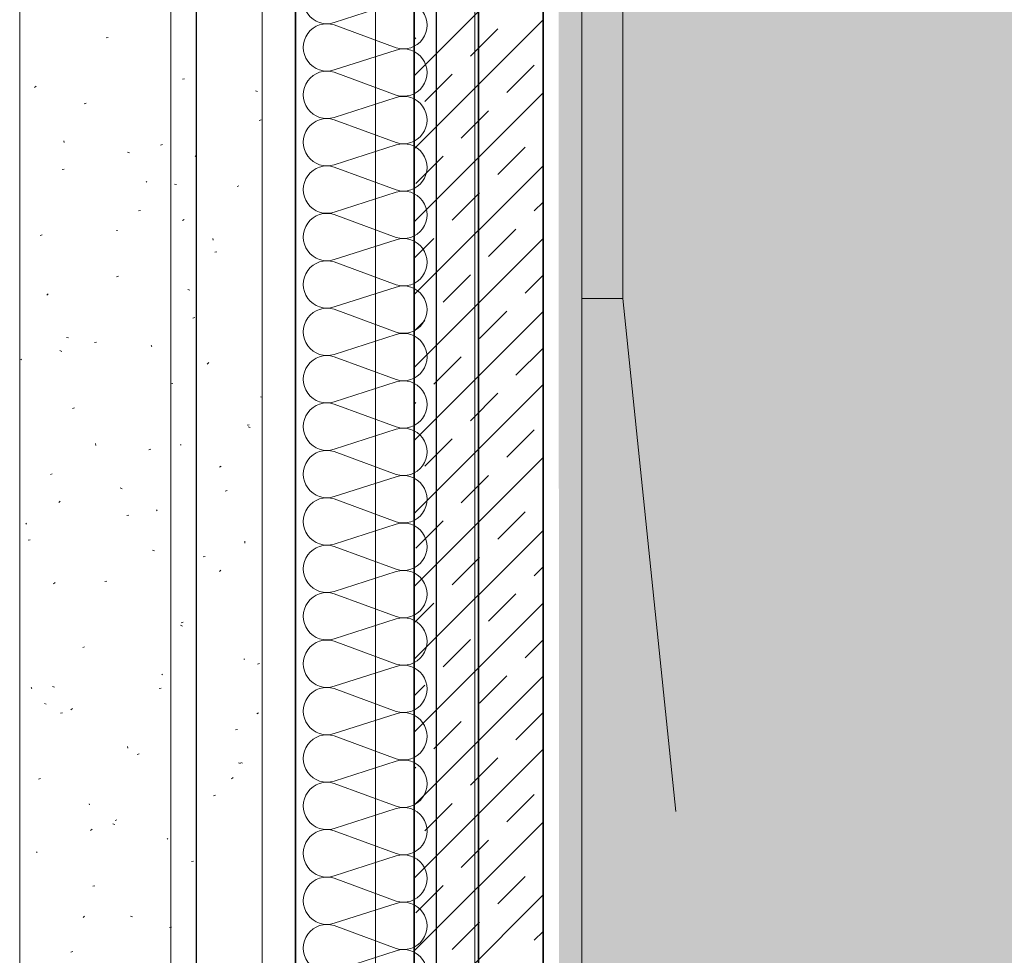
# Model space of a CAD drawing. Extents: x -740 to 300, y 62 to 1112.
# Tile 128 of 187: x -16 to 22, y 647 to 683. Entities that reach past the tile are written whole.
import ezdxf
from ezdxf.lldxf.tags import DXFTag

# ---------------------------------------------------------------- set-up
doc = ezdxf.new("R2010")
doc.units = 0
doc.layers.get('0').update_dxf_attribs({"lineweight": 13})
for name, color, linetype, lineweight, true_color in [('30 -33 Aussenwände- 7 Fassade_ Elemente', 7, 'Continuous', 9, 0x00aacc), ('30 -34 Innenwände- 1 tragend', 7, 'Continuous', 13, 0xdd0806), ('30 -35 Decken- 1 Konstruktion-Träger- Stahlbeton', 7, 'Continuous', 13, 0x33aa00), ('30 -36 Dächer- 1 Konstruktion', 7, 'Continuous', 35, 0x6666cc), ('30 -36 Dächer- 3 Dachbeläge', 7, 'Continuous', 15, 0x9999ff), ('30 -36 Dächer- 3 Dachbeläge Gründach', 9, 'Continuous', 9, 0x808080), ('60- 61 allgemeine Ausstattung- 1 Möbel', 9, 'Continuous', 9, 0x808080), ('iwb_Layout BA_Markierung', 7, 'Continuous', 9, 0xbadcdc)]:
    doc.layers.add(name, color=color, linetype=linetype, lineweight=lineweight, true_color=true_color)
doc.layers.add('70 -71 Achsen- 1 Gebäudeachsen', color=7, linetype='STRICHPUNKT2-A06CPVBCL0', lineweight=18)
tags = doc.linetypes.add('grob-A06CPVB9L0', pattern=[14, 3, -8, 3]).pattern_tags.tags
tags[8:9] = [DXFTag(74, 4), DXFTag(75, 0), DXFTag(340, '0'), DXFTag(46, 0.0), DXFTag(50, 0.0), DXFTag(44, 0.0), DXFTag(45, 0.0)]
tags[6:7] = [DXFTag(74, 4), DXFTag(75, 0), DXFTag(340, '0'), DXFTag(46, 0.0), DXFTag(50, 0.0), DXFTag(44, 0.0), DXFTag(45, 0.0)]
tags[4:5] = [DXFTag(74, 4), DXFTag(75, 0), DXFTag(340, '0'), DXFTag(46, 0.0), DXFTag(50, 0.0), DXFTag(44, 0.0), DXFTag(45, 0.0)]
tags = doc.linetypes.add('STRICHPUNKT2-A06CPVBCL0', pattern=[12.7, 6.35, -3.175, 0, -3.175]).pattern_tags.tags
tags[10:11] = [DXFTag(74, 4), DXFTag(75, 0), DXFTag(340, '0'), DXFTag(46, 0.0), DXFTag(50, 0.0), DXFTag(44, 0.0), DXFTag(45, 0.0)]
tags[8:9] = [DXFTag(74, 4), DXFTag(75, 0), DXFTag(340, '0'), DXFTag(46, 0.0), DXFTag(50, 0.0), DXFTag(44, 0.0), DXFTag(45, 0.0)]
tags[6:7] = [DXFTag(74, 4), DXFTag(75, 0), DXFTag(340, '0'), DXFTag(46, 0.0), DXFTag(50, 0.0), DXFTag(44, 0.0), DXFTag(45, 0.0)]
tags[4:5] = [DXFTag(74, 4), DXFTag(75, 0), DXFTag(340, '0'), DXFTag(46, 0.0), DXFTag(50, 0.0), DXFTag(44, 0.0), DXFTag(45, 0.0)]

# ---------------------------------------------------------------- blocks, each defined once
blk = doc.blocks.new('Polygon-A06CPVB3L0')
at = {"color": 0, "linetype": 'ByBlock', "lineweight": -2, "ltscale": 0.13}
blk.add_solid([(4.854, 86.708), (4.686, 1083.814), (76.501, 86.518), (76.501, 1083.814)], dxfattribs=at)
blk = doc.blocks.new('Referenz-A06CPVBEL0')
at = {"layer": '30 -33 Aussenwände- 7 Fassade_ Elemente', "color": 0, "linetype": 'Continuous', "lineweight": 25, "ltscale": 0.25}
for p, q in [((-5.456, 609.912), (-5.456, 774.912)), ((0.004, 770.412), (0.004, 614.412)), ((-9.296, 614.912), (-9.296, 769.912)), ((-5.456, 769.912), (-5.456, 614.912))]:
    blk.add_line(p, q, dxfattribs=at)
at = {"layer": '30 -33 Aussenwände- 7 Fassade_ Elemente', "color": 0, "linetype": 'Continuous', "ltscale": 0.13}
for p, q in [((-10.296, 773.512), (-10.296, 611.312)), ((1.504, 614.412), (1.504, 770.412)), ((-3.956, 683.114), (-1.556, 683.886)), ((-1.556, 682.137), (-3.956, 683.024)), ((-3.956, 681.276), (-1.556, 682.047)), ((-1.556, 680.298), (-3.956, 681.186)), ((-3.956, 679.437), (-1.556, 680.208)), ((-1.556, 678.46), (-3.956, 679.347)), ((-3.956, 677.599), (-1.556, 678.37)), ((-1.556, 676.621), (-3.956, 677.509)), ((-3.956, 675.76), (-1.556, 676.531)), ((-1.556, 674.783), (-3.956, 675.67)), ((-3.956, 673.922), (-1.556, 674.693)), ((-1.556, 672.944), (-3.956, 673.832)), ((-3.956, 672.083), (-1.556, 672.854)), ((-1.556, 671.106), (-3.956, 671.993)), ((-3.956, 670.245), (-1.556, 671.016)), ((-1.556, 669.267), (-3.956, 670.155)), ((-3.956, 668.406), (-1.556, 669.177)), ((-1.556, 667.429), (-3.956, 668.316)), ((-3.956, 666.567), (-1.556, 667.339)), ((-1.556, 665.59), (-3.956, 666.477)), ((-3.956, 664.729), (-1.556, 665.5)), ((-1.556, 663.752), (-3.956, 664.639)), ((-3.956, 662.89), (-1.556, 663.662)), ((-1.556, 661.913), (-3.956, 662.8)), ((-3.956, 661.052), (-1.556, 661.823)), ((-1.556, 660.075), (-3.956, 660.962)), ((-3.956, 659.213), (-1.556, 659.985)), ((-1.556, 658.236), (-3.956, 659.123)), ((-3.956, 657.375), (-1.556, 658.146)), ((-1.556, 656.398), (-3.956, 657.285)), ((-3.956, 655.536), (-1.556, 656.308)), ((-1.556, 654.559), (-3.956, 655.446)), ((-3.956, 653.698), (-1.556, 654.469)), ((-1.556, 652.721), (-3.956, 653.608)), ((-3.956, 651.859), (-1.556, 652.631)), ((-1.556, 650.882), (-3.956, 651.769)), ((-3.956, 650.021), (-1.556, 650.792)), ((-1.556, 649.043), (-3.956, 649.931)), ((-3.956, 648.182), (-1.556, 648.953)), ((-1.556, 647.205), (-3.956, 648.092)), ((-3.956, 646.344), (-1.556, 647.115))]:
    blk.add_line(p, q, dxfattribs=at)
for centre, major_axis, end_param in [((-4.238, 683.988), (0.282, 0.874), 3.764652), ((-1.275, 683.011), (-0.282, -0.874), 3.765224), ((-4.238, 682.15), (0.282, 0.874), 3.764652), ((-1.275, 681.173), (-0.282, -0.874), 3.765224), ((-4.238, 680.311), (0.282, 0.874), 3.764652), ((-1.275, 679.334), (-0.282, -0.874), 3.765224), ((-4.238, 678.473), (0.282, 0.874), 3.764652), ((-1.275, 677.496), (-0.282, -0.874), 3.765224), ((-4.238, 676.634), (0.282, 0.874), 3.764652), ((-1.275, 675.657), (-0.282, -0.874), 3.765224), ((-4.238, 674.796), (0.282, 0.874), 3.764652), ((-1.275, 673.819), (-0.282, -0.874), 3.765224), ((-4.238, 672.957), (0.282, 0.874), 3.764652), ((-1.275, 671.98), (-0.282, -0.874), 3.765224), ((-4.238, 671.119), (0.282, 0.874), 3.764652), ((-1.275, 670.142), (-0.282, -0.874), 3.765224), ((-4.238, 669.28), (0.282, 0.874), 3.764652), ((-1.275, 668.303), (-0.282, -0.874), 3.765224), ((-4.238, 667.442), (0.282, 0.874), 3.764652), ((-1.275, 666.465), (-0.282, -0.874), 3.765224), ((-4.238, 665.603), (0.282, 0.874), 3.764652), ((-1.275, 664.626), (-0.282, -0.874), 3.765224), ((-4.238, 663.765), (0.282, 0.874), 3.764652), ((-1.275, 662.787), (-0.282, -0.874), 3.765224), ((-4.238, 661.926), (0.282, 0.874), 3.764652), ((-1.275, 660.949), (-0.282, -0.874), 3.765224), ((-4.238, 660.088), (0.282, 0.874), 3.764652), ((-1.275, 659.11), (-0.282, -0.874), 3.765224), ((-4.238, 658.249), (0.282, 0.874), 3.764652), ((-1.275, 657.272), (-0.282, -0.874), 3.765224), ((-4.238, 656.411), (0.282, 0.874), 3.764652), ((-1.275, 655.433), (-0.282, -0.874), 3.765224), ((-4.238, 654.572), (0.282, 0.874), 3.764652), ((-1.275, 653.595), (-0.282, -0.874), 3.765224), ((-4.238, 652.733), (0.282, 0.874), 3.764652), ((-1.275, 651.756), (-0.282, -0.874), 3.765224), ((-4.238, 650.895), (0.282, 0.874), 3.764652), ((-1.275, 649.918), (-0.282, -0.874), 3.765224), ((-4.238, 649.056), (0.282, 0.874), 3.764652), ((-1.275, 648.079), (-0.282, -0.874), 3.765224), ((-4.238, 647.218), (0.282, 0.874), 3.764652), ((-1.275, 646.241), (-0.282, -0.874), 3.765224)]:
    blk.add_ellipse(centre, major_axis=major_axis, ratio=1, start_param=0, end_param=end_param, dxfattribs=at)
at = {"layer": '30 -34 Innenwände- 1 tragend', "color": 0, "lineweight": 35}
for p, q in [((-0.856, 770.912), (-0.856, 613.912)), ((4.144, 770.912), (4.144, 613.912))]:
    blk.add_line(p, q, dxfattribs=at)
at = {"layer": '30 -34 Innenwände- 1 tragend', "color": 0, "linetype": 'Continuous', "lineweight": -2, "ltscale": 0.13}
for p, q in [((-0.856, 770.912), (-0.856, 613.912)), ((4.144, 770.912), (4.144, 613.912))]:
    blk.add_line(p, q, dxfattribs=at)
at = {"layer": '30 -34 Innenwände- 1 tragend', "color": 0, "lineweight": 9}
for p, q in [((-0.856, 681.048), (4.144, 686.048)), ((-0.856, 681.048), (4.144, 686.048)), ((-0.856, 678.22), (4.144, 683.22)), ((-0.856, 678.22), (4.144, 683.22)), ((-0.856, 682.462), (-0.795, 682.523)), ((-0.856, 682.462), (-0.795, 682.523)), ((1.326, 681.816), (2.387, 682.877)), ((1.326, 681.816), (2.387, 682.877)), ((2.74, 680.402), (3.801, 681.462)), ((2.74, 680.402), (3.801, 681.462)), ((-0.442, 680.048), (0.619, 681.109)), ((-0.442, 680.048), (0.619, 681.109)), ((-0.856, 675.391), (4.144, 680.391)), ((-0.856, 675.391), (4.144, 680.391)), ((0.972, 678.634), (2.033, 679.695)), ((0.972, 678.634), (2.033, 679.695)), ((-0.795, 676.866), (0.265, 677.927)), ((-0.795, 676.866), (0.265, 677.927)), ((2.387, 677.22), (3.447, 678.28)), ((2.387, 677.22), (3.447, 678.28)), ((-0.856, 672.563), (4.144, 677.563)), ((-0.856, 672.563), (4.144, 677.563)), ((0.619, 675.452), (1.679, 676.513)), ((0.619, 675.452), (1.679, 676.513)), ((3.801, 675.806), (4.144, 676.149)), ((3.801, 675.806), (4.144, 676.149)), ((2.033, 674.038), (3.094, 675.098)), ((2.033, 674.038), (3.094, 675.098)), ((-0.856, 673.977), (-0.088, 674.745)), ((-0.856, 673.977), (-0.088, 674.745)), ((-0.856, 669.734), (4.144, 674.734)), ((-0.856, 669.734), (4.144, 674.734)), ((0.265, 672.27), (1.326, 673.331)), ((0.265, 672.27), (1.326, 673.331)), ((3.447, 672.624), (4.144, 673.32)), ((3.447, 672.624), (4.144, 673.32)), ((-0.856, 666.906), (4.144, 671.906)), ((-0.856, 666.906), (4.144, 671.906)), ((1.679, 670.856), (2.74, 671.917)), ((1.679, 670.856), (2.74, 671.917)), ((-0.856, 671.149), (-0.442, 671.563)), ((-0.856, 671.149), (-0.442, 671.563)), ((3.094, 669.442), (4.144, 670.492)), ((3.094, 669.442), (4.144, 670.492)), ((-0.088, 669.088), (0.972, 670.149)), ((-0.088, 669.088), (0.972, 670.149)), ((-0.856, 664.078), (4.144, 669.078)), ((-0.856, 664.078), (4.144, 669.078)), ((-0.856, 668.32), (-0.795, 668.381)), ((-0.856, 668.32), (-0.795, 668.381)), ((1.326, 667.674), (2.387, 668.735)), ((1.326, 667.674), (2.387, 668.735)), ((2.74, 666.26), (3.801, 667.32)), ((2.74, 666.26), (3.801, 667.32)), ((-0.442, 665.906), (0.619, 666.967)), ((-0.442, 665.906), (0.619, 666.967)), ((-0.856, 661.249), (4.144, 666.249)), ((-0.856, 661.249), (4.144, 666.249)), ((0.972, 664.492), (2.033, 665.553)), ((0.972, 664.492), (2.033, 665.553)), ((2.387, 663.078), (3.447, 664.138)), ((2.387, 663.078), (3.447, 664.138)), ((-0.856, 658.421), (4.144, 663.421)), ((-0.856, 658.421), (4.144, 663.421)), ((-0.795, 662.724), (0.265, 663.785)), ((-0.795, 662.724), (0.265, 663.785)), ((0.619, 661.31), (1.679, 662.371)), ((0.619, 661.31), (1.679, 662.371)), ((3.801, 661.663), (4.144, 662.006)), ((3.801, 661.663), (4.144, 662.006)), ((2.033, 659.896), (3.094, 660.956)), ((2.033, 659.896), (3.094, 660.956)), ((-0.856, 659.835), (-0.088, 660.603)), ((-0.856, 659.835), (-0.088, 660.603)), ((-0.856, 655.592), (4.144, 660.592)), ((-0.856, 655.592), (4.144, 660.592)), ((0.265, 658.128), (1.326, 659.189)), ((0.265, 658.128), (1.326, 659.189)), ((3.447, 658.481), (4.144, 659.178)), ((3.447, 658.481), (4.144, 659.178)), ((-0.856, 652.764), (4.144, 657.764)), ((-0.856, 652.764), (4.144, 657.764)), ((1.679, 656.714), (2.74, 657.774)), ((1.679, 656.714), (2.74, 657.774)), ((-0.856, 657.006), (-0.442, 657.421)), ((-0.856, 657.006), (-0.442, 657.421)), ((3.094, 655.3), (4.144, 656.35)), ((3.094, 655.3), (4.144, 656.35)), ((-0.088, 654.946), (0.972, 656.007)), ((-0.088, 654.946), (0.972, 656.007)), ((-0.856, 649.935), (4.144, 654.935)), ((-0.856, 649.935), (4.144, 654.935)), ((-0.856, 654.178), (-0.795, 654.239)), ((-0.856, 654.178), (-0.795, 654.239)), ((1.326, 653.532), (2.387, 654.592)), ((1.326, 653.532), (2.387, 654.592)), ((2.74, 652.118), (3.801, 653.178)), ((2.74, 652.118), (3.801, 653.178)), ((-0.442, 651.764), (0.619, 652.825)), ((-0.442, 651.764), (0.619, 652.825)), ((-0.856, 647.107), (4.144, 652.107)), ((-0.856, 647.107), (4.144, 652.107)), ((0.972, 650.35), (2.033, 651.41)), ((0.972, 650.35), (2.033, 651.41)), ((2.387, 648.936), (3.447, 649.996)), ((2.387, 648.936), (3.447, 649.996)), ((-0.856, 644.279), (4.144, 649.279)), ((-0.856, 644.279), (4.144, 649.279)), ((-0.795, 648.582), (0.265, 649.643)), ((-0.795, 648.582), (0.265, 649.643)), ((0.619, 647.168), (1.679, 648.228)), ((0.619, 647.168), (1.679, 648.228)), ((3.801, 647.521), (4.144, 647.864)), ((3.801, 647.521), (4.144, 647.864))]:
    blk.add_line(p, q, dxfattribs=at)
at = {"layer": '30 -35 Decken- 1 Konstruktion-Träger- Stahlbeton', "color": 0, "linetype": 'grob-A06CPVB9L0', "lineweight": -2, "ltscale": 0.13}
for p, q in [((-2.356, 388.912), (-2.356, 770.912)), ((5.644, 388.912), (5.644, 770.912))]:
    blk.add_line(p, q, dxfattribs=at)
at = {"layer": '30 -36 Dächer- 1 Konstruktion', "color": 0, "linetype": 'Continuous', "ltscale": 0.35}
blk.add_line((1.644, 384.912), (1.644, 770.912), dxfattribs=at)
at = {"layer": '30 -36 Dächer- 1 Konstruktion', "color": 0, "lineweight": 25}
for p, q in [((1.644, 770.912), (1.644, 384.912)), ((1.644, 384.912), (1.644, 770.912)), ((1.644, 384.912), (1.644, 770.912))]:
    blk.add_line(p, q, dxfattribs=at)
at = {"layer": '30 -36 Dächer- 1 Konstruktion', "color": 0, "lineweight": 5}
for p, q in [((1.644, 770.912), (1.644, 384.912)), ((1.644, 384.912), (1.644, 770.912)), ((1.644, 384.912), (1.644, 770.912))]:
    blk.add_line(p, q, dxfattribs=at)
at = {"layer": '30 -36 Dächer- 1 Konstruktion', "color": 0, "lineweight": -2}
for p, q in [((1.644, 770.912), (1.644, 384.912)), ((1.644, 384.912), (1.644, 770.912)), ((1.644, 384.912), (1.644, 770.912))]:
    blk.add_line(p, q, dxfattribs=at)
at = {"layer": '30 -36 Dächer- 1 Konstruktion', "color": 0}
blk.add_line((1.644, 384.912), (1.644, 770.912), dxfattribs=at)
at = {"layer": '30 -36 Dächer- 3 Dachbeläge', "color": 0, "lineweight": 9}
for p, q in [((-6.756, 764.112), (-6.756, 376.512)), ((-16.156, 223.712), (-16.156, 754.512)), ((-12.8, 682.519), (-12.724, 682.538)), ((-15.522, 680.645), (-15.58, 680.591)), ((-9.836, 680.917), (-9.759, 680.936)), ((-7.006, 680.464), (-6.933, 680.435)), ((-13.656, 679.965), (-13.579, 679.984)), ((-6.871, 679.316), (-6.794, 679.335)), ((-14.437, 678.459), (-14.444, 678.53)), ((-10.691, 678.363), (-10.614, 678.382)), ((-11.969, 678.089), (-11.896, 678.06)), ((-9.293, 677.969), (-9.351, 677.916)), ((-14.511, 677.411), (-14.435, 677.43)), ((-11.229, 676.925), (-11.255, 676.955)), ((-10.148, 676.851), (-10.073, 676.828)), ((-7.726, 676.762), (-7.65, 676.781)), ((-11.546, 675.809), (-11.47, 675.828)), ((-9.782, 675.481), (-9.846, 675.436)), ((-15.366, 674.857), (-15.29, 674.876)), ((-12.397, 675.047), (-12.361, 675.045)), ((-8.654, 674.675), (-8.661, 674.745)), ((-8.581, 674.207), (-8.505, 674.227)), ((-12.401, 673.255), (-12.325, 673.274)), ((-15.052, 672.599), (-15.109, 672.546)), ((-9.631, 672.765), (-9.558, 672.735)), ((-16.156, 672.319), (-16.145, 672.322)), ((-9.437, 671.653), (-9.36, 671.672)), ((-14.342, 670.904), (-14.266, 670.881)), ((-13.257, 670.701), (-13.18, 670.72)), ((-14.594, 670.39), (-14.521, 670.36)), ((-11.025, 670.554), (-11.051, 670.584)), ((-16.09, 670.035), (-16.116, 670.064)), ((-8.823, 669.924), (-8.88, 669.87)), ((-10.292, 669.099), (-10.215, 669.118)), ((-6.812, 668.602), (-6.756, 668.585)), ((-14.112, 668.147), (-14.036, 668.166)), ((-7.327, 667.498), (-7.251, 667.517)), ((-7.293, 667.44), (-7.22, 667.41)), ((-13.202, 666.713), (-13.21, 666.784)), ((-11.147, 666.545), (-11.071, 666.564)), ((-9.929, 666.736), (-9.894, 666.733)), ((-8.336, 665.914), (-8.401, 665.868)), ((-14.967, 665.593), (-14.891, 665.612)), ((-12.256, 665.065), (-12.183, 665.035)), ((-8.182, 664.944), (-8.106, 664.963)), ((-14.581, 664.554), (-14.639, 664.5)), ((-10.821, 664.183), (-10.847, 664.213)), ((-12.002, 663.991), (-11.926, 664.01)), ((-15.886, 663.664), (-15.912, 663.693)), ((-15.822, 663.039), (-15.746, 663.058)), ((-11.005, 662.655), (-10.93, 662.632)), ((-7.419, 662.928), (-7.426, 662.999)), ((-9.038, 662.39), (-8.961, 662.409)), ((-8.352, 661.879), (-8.41, 661.825)), ((-14.786, 661.397), (-14.851, 661.352)), ((-12.858, 661.437), (-12.781, 661.456)), ((-9.919, 659.74), (-9.846, 659.711)), ((-9.893, 659.836), (-9.816, 659.855)), ((-13.713, 658.883), (-13.637, 658.902)), ((-7.462, 658.424), (-7.426, 658.422)), ((-6.928, 658.234), (-6.852, 658.253)), ((-10.617, 657.812), (-10.644, 657.842)), ((-15.682, 657.293), (-15.708, 657.322)), ((-14.882, 657.365), (-14.809, 657.336)), ((-10.748, 657.282), (-10.672, 657.301)), ((-15.198, 656.708), (-15.123, 656.685)), ((-14.568, 656.329), (-14.492, 656.348)), ((-14.111, 656.509), (-14.168, 656.455)), ((-6.891, 656.346), (-6.955, 656.301)), ((-7.783, 655.68), (-7.707, 655.699)), ((-11.968, 654.967), (-11.975, 655.037)), ((-11.603, 654.728), (-11.527, 654.747)), ((-7.668, 654.406), (-7.593, 654.383)), ((-7.581, 654.416), (-7.508, 654.386)), ((-15.423, 653.775), (-15.347, 653.794)), ((-7.881, 653.833), (-7.939, 653.779)), ((-8.639, 653.126), (-8.562, 653.145)), ((-13.465, 652.814), (-13.452, 652.781)), ((-12.544, 652.041), (-12.471, 652.011)), ((-12.459, 652.174), (-12.382, 652.193)), ((-13.341, 651.83), (-13.405, 651.785)), ((-10.413, 651.441), (-10.44, 651.471)), ((-15.478, 650.922), (-15.505, 650.951)), ((-9.494, 650.572), (-9.417, 650.591)), ((-13.314, 649.619), (-13.237, 649.639)), ((-13.64, 648.463), (-13.698, 648.409)), ((-11.861, 648.459), (-11.786, 648.436)), ((-10.349, 648.018), (-10.273, 648.037)), ((-14.169, 647.065), (-14.093, 647.084))]:
    blk.add_line(p, q, dxfattribs=at)
at = {"layer": '30 -36 Dächer- 3 Dachbeläge Gründach', "color": 0, "linetype": 'Continuous', "ltscale": 0.13}
blk.add_line((-16.156, 376.512), (-16.156, 760.912), dxfattribs=at)
at = {"layer": '60- 61 allgemeine Ausstattung- 1 Möbel', "color": 0, "linetype": 'Continuous', "ltscale": 0.13}
for p, q in [((5.644, 672.412), (5.644, 712.412)), ((7.244, 712.412), (7.244, 672.412)), ((7.244, 672.412), (5.644, 672.412)), ((7.244, 672.412), (9.294, 652.517))]:
    blk.add_line(p, q, dxfattribs=at)
at = {"layer": '70 -71 Achsen- 1 Gebäudeachsen', "color": 0, "linetype": 'STRICHPUNKT2-A06CPVBCL0', "ltscale": 0.18}
blk.add_line((1.644, 1084.852), (1.644, 85.412), dxfattribs=at)

msp = doc.modelspace()

# ---------------------------------------------------------------- block references
at = {"color": 8, "lineweight": 13, "ltscale": 0.13, "true_color": 0x808080}
msp.add_blockref('Referenz-A06CPVBEL0', (0, 0), dxfattribs=at)
at = {"layer": 'iwb_Layout BA_Markierung', "ltscale": 0.13}
msp.add_blockref('Polygon-A06CPVB3L0', (0, 0), dxfattribs=at)

doc.saveas('drawing.dxf')
